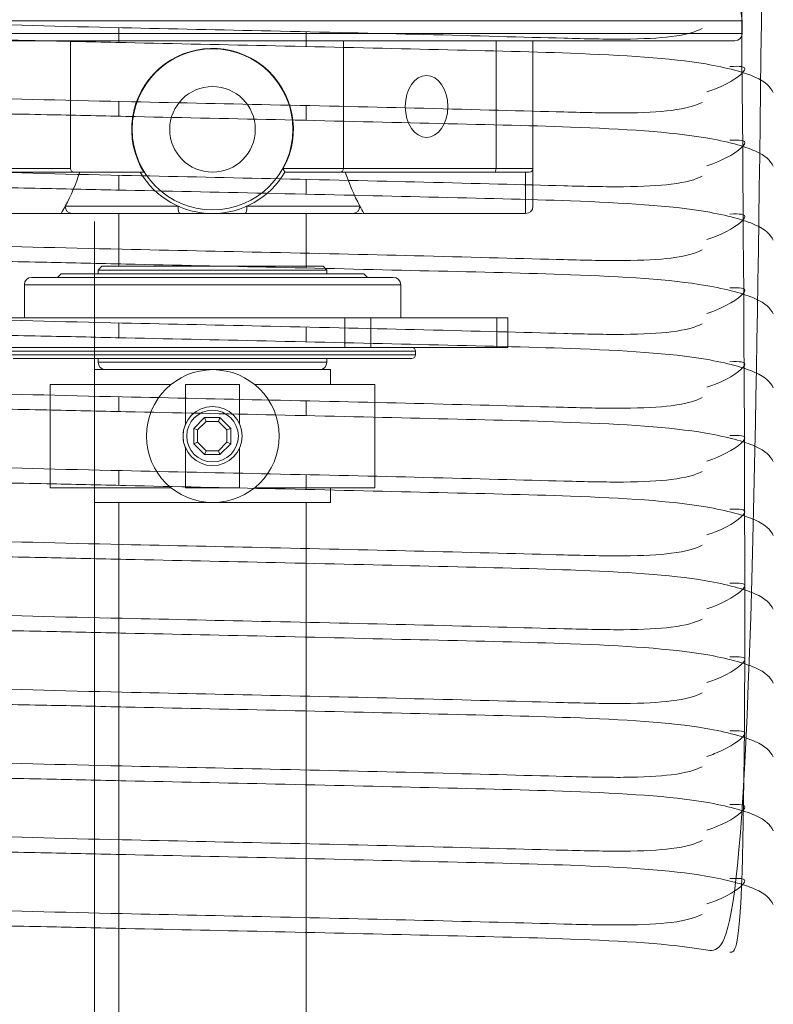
# Model space of a CAD drawing. Header units: millimetres. Extents: x 16720 to 74016, y 25810 to 81213.
# Tile 110 of 256: x 32346 to 32356, y 31637 to 31650. Entities that reach past the tile are written whole.
import ezdxf

# ---------------------------------------------------------------- set-up
doc = ezdxf.new("R2010")
doc.units = ezdxf.units.MM
doc.linetypes.add('DASHDOTX2', pattern=[50.8, 25.4, -12.7, 0, -12.7])
for name, color, linetype, lineweight in [('_OŚ', 165, 'DASHDOTX2', 9), ('_WYMIAR', 151, 'Continuous', 9), ('_WYPOSAŻENIE', 157, 'Continuous', 5)]:
    doc.layers.add(name, color=color, linetype=linetype, lineweight=lineweight)

# ---------------------------------------------------------------- blocks, each defined once
blk = doc.blocks.new('brama 3m')
at = {"layer": '_WYPOSAŻENIE', "linetype": 'Continuous'}
for p, q in [((-111.905, -5.7), (-111.905, -17.893)), ((-111.505, -5.7), (-111.505, -17.893)), ((-107.65, -8.92), (-107.65, -23.28)), ((-107.479, -8.92), (-107.479, -23.28)), ((-107.75, -23.18), (-107.75, -9.02)), ((-110.09, -14.054), (-110.09, -11.754)), ((-109.53, -12.176), (-109.53, -14.225)), ((-109.48, -14.175), (-109.48, -12.154)), ((-112.055, -13.4), (-112.055, -18.8)), ((-112.005, -13.35), (-112.005, -18.85)), ((-111.955, -13.35), (-111.955, -18.85)), ((-111.505, -13.55), (-111.055, -13.55)), ((-111.055, -13.55), (-111.055, -18.65)), ((-110.955, -13.65), (-110.955, -18.55)), ((-113.805, -15.538), (-113.805, -13.9)), ((-113.805, -13.9), (-112.405, -13.9)), ((-112.405, -15.538), (-112.405, -13.9)), ((-110.955, -14), (-110.905, -14.05)), ((-110.905, -14.05), (-110.905, -18.15)), ((-110.09, -14.201), (-110.09, -14.051)), ((-109.99, -15.633), (-109.99, -14.104)), ((-110.09, -14.201), (-110.09, -15.656)), ((-109.53, -14.225), (-109.53, -15.17)), ((-109.48, -14.175), (-107.75, -14.175)), ((-114.005, -14.5), (-114.005, -16.103)), ((-114.005, -14.5), (-113.805, -14.5)), ((-112.405, -14.5), (-112.205, -14.5)), ((-112.205, -14.5), (-112.205, -17.7)), ((-112.105, -14.55), (-112.105, -17.65)), ((-112.105, -14.55), (-112.055, -14.55)), ((-110.905, -14.55), (-110.855, -14.55)), ((-110.855, -14.55), (-110.855, -17.65)), ((-110.855, -14.55), (-110.805, -14.6)), ((-110.805, -14.6), (-110.805, -17.6)), ((-123.27, -14.83), (-114.005, -14.83)), ((-119.772, -14.83), (-119.572, -14.83)), ((-119.772, -14.83), (-119.572, -14.83)), ((-118.772, -14.83), (-118.572, -14.83)), ((-118.772, -14.83), (-118.572, -14.83)), ((-117.772, -14.83), (-117.572, -14.83)), ((-117.772, -14.83), (-117.572, -14.83)), ((-116.772, -14.83), (-116.572, -14.83)), ((-116.772, -14.83), (-116.572, -14.83)), ((-115.772, -14.83), (-115.572, -14.83)), ((-115.772, -14.83), (-115.572, -14.83)), ((-114.772, -14.83), (-114.572, -14.83)), ((-114.772, -14.83), (-114.572, -14.83)), ((-113.772, -14.83), (-113.572, -14.83)), ((-113.772, -14.83), (-113.572, -14.83)), ((-112.772, -14.83), (-112.572, -14.83)), ((-112.772, -14.83), (-112.572, -14.83)), ((-111.772, -14.83), (-111.572, -14.83)), ((-111.772, -14.83), (-111.572, -14.83)), ((-110.805, -14.83), (-110.09, -14.83)), ((-110.772, -14.83), (-110.572, -14.83)), ((-110.772, -14.83), (-110.572, -14.83)), ((-109.772, -14.83), (-109.572, -14.83)), ((-109.772, -14.83), (-109.572, -14.83)), ((-108.772, -14.83), (-108.572, -14.83)), ((-108.772, -14.83), (-108.572, -14.83)), ((-107.772, -14.83), (-107.572, -14.83)), ((-107.772, -14.83), (-107.572, -14.83)), ((-113.267, -15.734), (-113.805, -15.734)), ((-113.805, -15.734), (-113.805, -16.466)), ((-112.405, -15.734), (-112.943, -15.734)), ((-112.405, -15.734), (-112.405, -16.466)), ((-110.09, -15.656), (-110.09, -16.1)), ((-113.209, -15.846), (-113.355, -15.993)), ((-113.001, -15.846), (-113.209, -15.846)), ((-113.188, -15.896), (-113.209, -15.846)), ((-113.022, -15.896), (-113.001, -15.846)), ((-112.855, -15.993), (-113.001, -15.846)), ((-113.355, -15.993), (-113.355, -16.2)), ((-113.305, -16.013), (-113.355, -15.993)), ((-113.305, -16.013), (-113.188, -15.896)), ((-113.188, -15.896), (-113.022, -15.896)), ((-113.022, -15.896), (-112.905, -16.013)), ((-112.855, -15.993), (-112.905, -16.013)), ((-112.855, -16.2), (-112.855, -15.993)), ((-114.005, -16.105), (-114.005, -17.7)), ((-113.305, -16.179), (-113.305, -16.013)), ((-112.905, -16.013), (-112.905, -16.179)), ((-110.09, -16.1), (-110.09, -16.544)), ((-113.305, -16.179), (-113.355, -16.2)), ((-113.355, -16.2), (-113.209, -16.346)), ((-113.188, -16.296), (-113.305, -16.179)), ((-112.905, -16.179), (-113.022, -16.296)), ((-113.001, -16.346), (-112.855, -16.2)), ((-112.855, -16.2), (-112.905, -16.179)), ((-113.209, -16.346), (-113.188, -16.296)), ((-113.209, -16.346), (-113.001, -16.346)), ((-113.022, -16.296), (-113.188, -16.296)), ((-113.001, -16.346), (-113.022, -16.296)), ((-113.805, -16.466), (-113.267, -16.466)), ((-112.943, -16.466), (-112.405, -16.466)), ((-113.805, -18.3), (-113.805, -16.67)), ((-112.405, -18.3), (-112.405, -16.67)), ((-110.09, -16.544), (-110.09, -17.999)), ((-109.99, -18.096), (-109.99, -16.567)), ((-109.48, -17.875), (-109.48, -17.059)), ((-109.53, -17.081), (-109.53, -17.825)), ((-114.005, -17.37), (-123.27, -17.37)), ((-119.628, -17.37), (-119.828, -17.37)), ((-119.628, -17.37), (-119.828, -17.37)), ((-118.628, -17.37), (-118.828, -17.37)), ((-118.628, -17.37), (-118.828, -17.37)), ((-117.628, -17.37), (-117.828, -17.37)), ((-117.628, -17.37), (-117.828, -17.37)), ((-116.628, -17.37), (-116.828, -17.37)), ((-116.628, -17.37), (-116.828, -17.37)), ((-115.628, -17.37), (-115.828, -17.37)), ((-115.628, -17.37), (-115.828, -17.37)), ((-114.628, -17.37), (-114.828, -17.37)), ((-114.628, -17.37), (-114.828, -17.37)), ((-113.628, -17.37), (-113.828, -17.37)), ((-113.628, -17.37), (-113.828, -17.37)), ((-112.628, -17.37), (-112.828, -17.37)), ((-112.628, -17.37), (-112.828, -17.37)), ((-111.628, -17.37), (-111.828, -17.37)), ((-111.628, -17.37), (-111.828, -17.37)), ((-110.628, -17.37), (-110.828, -17.37)), ((-110.628, -17.37), (-110.828, -17.37)), ((-110.09, -17.37), (-110.805, -17.37)), ((-109.628, -17.37), (-109.828, -17.37)), ((-109.628, -17.37), (-109.828, -17.37)), ((-108.628, -17.37), (-108.828, -17.37)), ((-108.628, -17.37), (-108.828, -17.37)), ((-107.628, -17.37), (-107.828, -17.37)), ((-107.628, -17.37), (-107.828, -17.37)), ((-110.805, -17.6), (-110.855, -17.65)), ((-113.805, -17.7), (-114.005, -17.7)), ((-112.205, -17.7), (-112.405, -17.7)), ((-112.055, -17.65), (-112.105, -17.65)), ((-110.855, -17.65), (-110.905, -17.65)), ((-109.53, -17.825), (-109.53, -19.922)), ((-111.905, -17.893), (-111.905, -18.246)), ((-111.505, -17.893), (-111.905, -17.893)), ((-111.505, -18.246), (-111.505, -17.893)), ((-110.09, -17.999), (-110.09, -18.131)), ((-109.48, -17.875), (-107.75, -17.875)), ((-109.48, -19.943), (-109.48, -17.875)), ((-111.905, -18.246), (-111.905, -19.954)), ((-111.905, -18.246), (-111.505, -18.246)), ((-111.505, -19.954), (-111.505, -18.246)), ((-110.905, -18.15), (-110.955, -18.2)), ((-110.09, -20.343), (-110.09, -18.143)), ((-112.405, -18.3), (-113.805, -18.3)), ((-111.055, -18.65), (-111.505, -18.65)), ((-111.955, -18.85), (-112.005, -18.85)), ((-111.905, -19.954), (-111.905, -20.1)), ((-111.505, -19.954), (-111.905, -19.954)), ((-111.505, -20.1), (-111.505, -19.954)), ((-109.53, -19.922), (-109.53, -20.393)), ((-109.48, -19.943), (-107.75, -19.943)), ((-109.48, -20.443), (-109.48, -19.943)), ((-111.905, -20.1), (-111.505, -20.1)), ((-109.53, -20.343), (-110.09, -20.343)), ((-109.484, -20.443), (-109.99, -20.443)), ((-109.48, -20.443), (-107.75, -20.443)), ((-107.479, -23.28), (-107.65, -23.28)), ((-106.994, -23.213), (-107.479, -23.28))]:
    blk.add_line(p, q, dxfattribs=at)
for centre, radius in [((-108.95, -16.1), 1.09), ((-113.105, -16.104), 0.9), ((-108.95, -16.1), 0.58), ((-113.105, -16.1), 0.4), ((-113.105, -16.1), 0.35)]:
    blk.add_circle(centre, radius, dxfattribs=at)
for centre, radius, start, end in [((-111.055, -13.65), 0.1, 0, 90), ((-108.597, -11.476), 2.975, 242.0664, 251.7112), ((-109.48, -14.225), 0.05, 90, 180), ((-112.105, -14.65), 0.1, 90, 180), ((-108.95, -16.1), 1.096, 241.0727, 121.9603), ((-108.95, -16.1), 1.14, 120.5821, 239.418), ((-113.105, -16.1), 0.4, 66.1122, 113.8878), ((-112.105, -17.55), 0.1, 180, 270), ((-109.48, -17.825), 0.05, 180, 270), ((-108.588, -20.743), 2.995, 108.3222, 117.9002), ((-108.059, -21.799), 4.176, 117.5358, 119.0941), ((-111.055, -18.55), 0.1, 270, 0), ((-112.005, -18.8), 0.05, 180, 270), ((-111.955, -18.8), 0.05, 270, 0), ((-109.99, -20.343), 0.1, 180, 270), ((-109.48, -20.393), 0.05, 180, 270), ((-107.65, -23.18), 0.1, 180, 270)]:
    blk.add_arc(centre, radius, start, end, dxfattribs=at)
at = {"layer": '_WYPOSAŻENIE', "linetype": 'Continuous', "extrusion": (0, 0, -1)}
for centre, major_axis, ratio, start_param, end_param in [((-109.99, -14.201), (-0.1, 0), 0.97372, 0.000002, 1.570796), ((-109.99, -15.656), (-0.1, 0), 0.227758, 0, 1.570796), ((-109.99, -16.544), (-0.1, 0), 0.227758, 4.712389, 6.283185), ((-109.99, -17.999), (-0.1, 0), 0.97372, 4.712389, 6.283183), ((-109.48, -19.922), (0.05, 0), 0.428569, 1.570796, 3.141593)]:
    blk.add_ellipse(centre, major_axis=major_axis, ratio=ratio, start_param=start_param, end_param=end_param, dxfattribs=at)
blk.add_ellipse((-108.64, -19.001), major_axis=(0.419, 0), ratio=0.689658, dxfattribs=at)
at = {"layer": '_WYPOSAŻENIE', "linetype": 'Continuous'}
for points, knots in [([(-90.584, -22.734), (-90.63, -22.646), (-90.699, -22.417), (-90.736, -21.736), (-90.711, -20.685), (-90.665, -19.039), (-90.618, -16.945), (-90.57, -14.706), (-90.525, -12.736), (-90.417, -11.035), (-120.255, -9.721), (-120.053, -8.7), (-119.928, -8.57), (-119.853, -8.512)], [0.0640253, 0.0640253, 0.0640253, 0.0640253, 0.1399369, 0.2025686, 0.2583744, 0.3579496, 0.4525325, 0.5410782, 0.650234, 0.7207096, 0.8017947, 0.8961873, 1, 1, 1, 1]), ([(-90.584, -22.734), (-90.63, -22.646), (-90.699, -22.417), (-90.736, -21.736), (-90.711, -20.685), (-90.665, -19.039), (-90.618, -16.945), (-90.57, -14.706), (-90.525, -12.736), (-90.417, -11.035), (-120.255, -9.721), (-120.053, -8.7), (-119.928, -8.57), (-119.853, -8.512)], [0.0640253, 0.0640253, 0.0640253, 0.0640253, 0.1399369, 0.2025686, 0.2583744, 0.3579496, 0.4525325, 0.5410782, 0.650234, 0.7207096, 0.8017947, 0.8961873, 1, 1, 1, 1]), ([(-119.584, -22.734), (-119.63, -22.646), (-119.699, -22.417), (-119.736, -21.736), (-119.711, -20.685), (-119.665, -19.039), (-119.618, -16.945), (-119.57, -14.706), (-119.525, -12.736), (-119.417, -11.035), (-119.255, -9.721), (-119.053, -8.7), (-118.928, -8.57), (-118.853, -8.512)], [0.0640253, 0.0640253, 0.0640253, 0.0640253, 0.1399369, 0.2025686, 0.2583744, 0.3579496, 0.4525325, 0.5410782, 0.650234, 0.7207096, 0.8017947, 0.8961873, 1, 1, 1, 1]), ([(-119.584, -22.734), (-119.63, -22.646), (-119.699, -22.417), (-119.736, -21.736), (-119.711, -20.685), (-119.665, -19.039), (-119.618, -16.945), (-119.57, -14.706), (-119.525, -12.736), (-119.417, -11.035), (-119.255, -9.721), (-119.053, -8.7), (-118.928, -8.57), (-118.853, -8.512)], [0.0640253, 0.0640253, 0.0640253, 0.0640253, 0.1399369, 0.2025686, 0.2583744, 0.3579496, 0.4525325, 0.5410782, 0.650234, 0.7207096, 0.8017947, 0.8961873, 1, 1, 1, 1]), ([(-118.584, -22.734), (-118.63, -22.646), (-118.699, -22.417), (-118.736, -21.736), (-118.711, -20.685), (-118.665, -19.039), (-118.618, -16.945), (-118.57, -14.706), (-118.525, -12.736), (-118.417, -11.035), (-118.255, -9.721), (-118.053, -8.7), (-117.928, -8.57), (-117.853, -8.512)], [0.0640253, 0.0640253, 0.0640253, 0.0640253, 0.1399369, 0.2025686, 0.2583744, 0.3579496, 0.4525325, 0.5410782, 0.650234, 0.7207096, 0.8017947, 0.8961873, 1, 1, 1, 1]), ([(-118.584, -22.734), (-118.63, -22.646), (-118.699, -22.417), (-118.736, -21.736), (-118.711, -20.685), (-118.665, -19.039), (-118.618, -16.945), (-118.57, -14.706), (-118.525, -12.736), (-118.417, -11.035), (-118.255, -9.721), (-118.053, -8.7), (-117.928, -8.57), (-117.853, -8.512)], [0.0640253, 0.0640253, 0.0640253, 0.0640253, 0.1399369, 0.2025686, 0.2583744, 0.3579496, 0.4525325, 0.5410782, 0.650234, 0.7207096, 0.8017947, 0.8961873, 1, 1, 1, 1]), ([(-117.584, -22.734), (-117.63, -22.646), (-117.699, -22.417), (-117.736, -21.736), (-117.711, -20.685), (-117.665, -19.039), (-117.618, -16.945), (-117.57, -14.706), (-117.525, -12.736), (-117.417, -11.035), (-117.255, -9.721), (-117.053, -8.7), (-116.928, -8.57), (-116.853, -8.512)], [0.0640253, 0.0640253, 0.0640253, 0.0640253, 0.1399369, 0.2025686, 0.2583744, 0.3579496, 0.4525325, 0.5410782, 0.650234, 0.7207096, 0.8017947, 0.8961873, 1, 1, 1, 1]), ([(-117.584, -22.734), (-117.63, -22.646), (-117.699, -22.417), (-117.736, -21.736), (-117.711, -20.685), (-117.665, -19.039), (-117.618, -16.945), (-117.57, -14.706), (-117.525, -12.736), (-117.417, -11.035), (-117.255, -9.721), (-117.053, -8.7), (-116.928, -8.57), (-116.853, -8.512)], [0.0640253, 0.0640253, 0.0640253, 0.0640253, 0.1399369, 0.2025686, 0.2583744, 0.3579496, 0.4525325, 0.5410782, 0.650234, 0.7207096, 0.8017947, 0.8961873, 1, 1, 1, 1]), ([(-116.584, -22.734), (-116.63, -22.646), (-116.699, -22.417), (-116.736, -21.736), (-116.711, -20.685), (-116.665, -19.039), (-116.618, -16.945), (-116.57, -14.706), (-116.525, -12.736), (-116.417, -11.035), (-116.255, -9.721), (-116.053, -8.7), (-115.928, -8.57), (-115.853, -8.512)], [0.0640253, 0.0640253, 0.0640253, 0.0640253, 0.1399369, 0.2025686, 0.2583744, 0.3579496, 0.4525325, 0.5410782, 0.650234, 0.7207096, 0.8017947, 0.8961873, 1, 1, 1, 1]), ([(-116.584, -22.734), (-116.63, -22.646), (-116.699, -22.417), (-116.736, -21.736), (-116.711, -20.685), (-116.665, -19.039), (-116.618, -16.945), (-116.57, -14.706), (-116.525, -12.736), (-116.417, -11.035), (-116.255, -9.721), (-116.053, -8.7), (-115.928, -8.57), (-115.853, -8.512)], [0.0640253, 0.0640253, 0.0640253, 0.0640253, 0.1399369, 0.2025686, 0.2583744, 0.3579496, 0.4525325, 0.5410782, 0.650234, 0.7207096, 0.8017947, 0.8961873, 1, 1, 1, 1]), ([(-115.584, -22.734), (-115.63, -22.646), (-115.699, -22.417), (-115.736, -21.736), (-115.711, -20.685), (-115.665, -19.039), (-115.618, -16.945), (-115.57, -14.706), (-115.525, -12.736), (-115.417, -11.035), (-115.255, -9.721), (-115.053, -8.7), (-114.928, -8.57), (-114.853, -8.512)], [0.0640253, 0.0640253, 0.0640253, 0.0640253, 0.1399369, 0.2025686, 0.2583744, 0.3579496, 0.4525325, 0.5410782, 0.650234, 0.7207096, 0.8017947, 0.8961873, 1, 1, 1, 1]), ([(-115.584, -22.734), (-115.63, -22.646), (-115.699, -22.417), (-115.736, -21.736), (-115.711, -20.685), (-115.665, -19.039), (-115.618, -16.945), (-115.57, -14.706), (-115.525, -12.736), (-115.417, -11.035), (-115.255, -9.721), (-115.053, -8.7), (-114.928, -8.57), (-114.853, -8.512)], [0.0640253, 0.0640253, 0.0640253, 0.0640253, 0.1399369, 0.2025686, 0.2583744, 0.3579496, 0.4525325, 0.5410782, 0.650234, 0.7207096, 0.8017947, 0.8961873, 1, 1, 1, 1]), ([(-114.584, -22.734), (-114.63, -22.646), (-114.699, -22.417), (-114.736, -21.736), (-114.711, -20.685), (-114.665, -19.039), (-114.618, -16.945), (-114.57, -14.706), (-114.525, -12.736), (-114.417, -11.035), (-114.255, -9.721), (-114.053, -8.7), (-113.928, -8.57), (-113.853, -8.512)], [0.0640253, 0.0640253, 0.0640253, 0.0640253, 0.1399369, 0.2025686, 0.2583744, 0.3579496, 0.4525325, 0.5410782, 0.650234, 0.7207096, 0.8017947, 0.8961873, 1, 1, 1, 1]), ([(-114.584, -22.734), (-114.63, -22.646), (-114.699, -22.417), (-114.736, -21.736), (-114.711, -20.685), (-114.665, -19.039), (-114.618, -16.945), (-114.57, -14.706), (-114.525, -12.736), (-114.417, -11.035), (-114.255, -9.721), (-114.053, -8.7), (-113.928, -8.57), (-113.853, -8.512)], [0.0640253, 0.0640253, 0.0640253, 0.0640253, 0.1399369, 0.2025686, 0.2583744, 0.3579496, 0.4525325, 0.5410782, 0.650234, 0.7207096, 0.8017947, 0.8961873, 1, 1, 1, 1]), ([(-113.584, -22.734), (-113.63, -22.646), (-113.699, -22.417), (-113.736, -21.736), (-113.711, -20.685), (-113.665, -19.039), (-113.618, -16.945), (-113.57, -14.706), (-113.525, -12.736), (-113.417, -11.035), (-113.255, -9.721), (-113.053, -8.7), (-112.928, -8.57), (-112.853, -8.512)], [0.0640253, 0.0640253, 0.0640253, 0.0640253, 0.1399369, 0.2025686, 0.2583744, 0.3579496, 0.4525325, 0.5410782, 0.650234, 0.7207096, 0.8017947, 0.8961873, 1, 1, 1, 1]), ([(-113.584, -22.734), (-113.63, -22.646), (-113.699, -22.417), (-113.736, -21.736), (-113.711, -20.685), (-113.665, -19.039), (-113.618, -16.945), (-113.57, -14.706), (-113.525, -12.736), (-113.417, -11.035), (-113.255, -9.721), (-113.053, -8.7), (-112.928, -8.57), (-112.853, -8.512)], [0.0640253, 0.0640253, 0.0640253, 0.0640253, 0.1399369, 0.2025686, 0.2583744, 0.3579496, 0.4525325, 0.5410782, 0.650234, 0.7207096, 0.8017947, 0.8961873, 1, 1, 1, 1]), ([(-112.584, -22.734), (-112.63, -22.646), (-112.699, -22.417), (-112.736, -21.736), (-112.711, -20.685), (-112.665, -19.039), (-112.618, -16.945), (-112.57, -14.706), (-112.525, -12.736), (-112.417, -11.035), (-112.255, -9.721), (-112.053, -8.7), (-111.928, -8.57), (-111.853, -8.512)], [0.0640253, 0.0640253, 0.0640253, 0.0640253, 0.1399369, 0.2025686, 0.2583744, 0.3579496, 0.4525325, 0.5410782, 0.650234, 0.7207096, 0.8017947, 0.8961873, 1, 1, 1, 1]), ([(-112.584, -22.734), (-112.63, -22.646), (-112.699, -22.417), (-112.736, -21.736), (-112.711, -20.685), (-112.665, -19.039), (-112.618, -16.945), (-112.57, -14.706), (-112.525, -12.736), (-112.417, -11.035), (-112.255, -9.721), (-112.053, -8.7), (-111.928, -8.57), (-111.853, -8.512)], [0.0640253, 0.0640253, 0.0640253, 0.0640253, 0.1399369, 0.2025686, 0.2583744, 0.3579496, 0.4525325, 0.5410782, 0.650234, 0.7207096, 0.8017947, 0.8961873, 1, 1, 1, 1]), ([(-111.584, -22.734), (-111.63, -22.646), (-111.699, -22.417), (-111.736, -21.736), (-111.711, -20.685), (-111.665, -19.039), (-111.618, -16.945), (-111.57, -14.706), (-111.525, -12.736), (-111.417, -11.035), (-111.255, -9.721), (-111.053, -8.7), (-110.928, -8.57), (-110.853, -8.512)], [0.0640253, 0.0640253, 0.0640253, 0.0640253, 0.1399369, 0.2025686, 0.2583744, 0.3579496, 0.4525325, 0.5410782, 0.650234, 0.7207096, 0.8017947, 0.8961873, 1, 1, 1, 1]), ([(-111.584, -22.734), (-111.63, -22.646), (-111.699, -22.417), (-111.736, -21.736), (-111.711, -20.685), (-111.665, -19.039), (-111.618, -16.945), (-111.57, -14.706), (-111.525, -12.736), (-111.417, -11.035), (-111.255, -9.721), (-111.053, -8.7), (-110.928, -8.57), (-110.853, -8.512)], [0.0640253, 0.0640253, 0.0640253, 0.0640253, 0.1399369, 0.2025686, 0.2583744, 0.3579496, 0.4525325, 0.5410782, 0.650234, 0.7207096, 0.8017947, 0.8961873, 1, 1, 1, 1]), ([(-110.584, -22.734), (-110.63, -22.646), (-110.699, -22.417), (-110.736, -21.736), (-110.711, -20.685), (-110.665, -19.039), (-110.618, -16.945), (-110.57, -14.706), (-110.525, -12.736), (-110.417, -11.035), (-110.255, -9.721), (-110.053, -8.7), (-109.928, -8.57), (-109.853, -8.512)], [0.0640253, 0.0640253, 0.0640253, 0.0640253, 0.1399369, 0.2025686, 0.2583744, 0.3579496, 0.4525325, 0.5410782, 0.650234, 0.7207096, 0.8017947, 0.8961873, 1, 1, 1, 1]), ([(-110.584, -22.734), (-110.63, -22.646), (-110.699, -22.417), (-110.736, -21.736), (-110.711, -20.685), (-110.665, -19.039), (-110.618, -16.945), (-110.57, -14.706), (-110.525, -12.736), (-110.417, -11.035), (-110.255, -9.721), (-110.053, -8.7), (-109.928, -8.57), (-109.853, -8.512)], [0.0640253, 0.0640253, 0.0640253, 0.0640253, 0.1399369, 0.2025686, 0.2583744, 0.3579496, 0.4525325, 0.5410782, 0.650234, 0.7207096, 0.8017947, 0.8961873, 1, 1, 1, 1]), ([(-109.584, -22.734), (-109.63, -22.646), (-109.699, -22.417), (-109.736, -21.736), (-109.711, -20.685), (-109.665, -19.039), (-109.618, -16.945), (-109.57, -14.706), (-109.525, -12.736), (-109.417, -11.035), (-109.255, -9.721), (-109.053, -8.7), (-108.928, -8.57), (-108.853, -8.512)], [0.0640253, 0.0640253, 0.0640253, 0.0640253, 0.1399369, 0.2025686, 0.2583744, 0.3579496, 0.4525325, 0.5410782, 0.650234, 0.7207096, 0.8017947, 0.8961873, 1, 1, 1, 1]), ([(-109.584, -22.734), (-109.63, -22.646), (-109.699, -22.417), (-109.736, -21.736), (-109.711, -20.685), (-109.665, -19.039), (-109.618, -16.945), (-109.57, -14.706), (-109.525, -12.736), (-109.417, -11.035), (-109.255, -9.721), (-109.053, -8.7), (-108.928, -8.57), (-108.853, -8.512)], [0.0640253, 0.0640253, 0.0640253, 0.0640253, 0.1399369, 0.2025686, 0.2583744, 0.3579496, 0.4525325, 0.5410782, 0.650234, 0.7207096, 0.8017947, 0.8961873, 1, 1, 1, 1]), ([(-108.584, -22.734), (-108.63, -22.646), (-108.699, -22.417), (-108.736, -21.736), (-108.711, -20.685), (-108.665, -19.039), (-108.618, -16.945), (-108.57, -14.706), (-108.525, -12.736), (-108.417, -11.035), (-108.255, -9.721), (-108.053, -8.7), (-107.928, -8.57), (-107.853, -8.512)], [0.0640253, 0.0640253, 0.0640253, 0.0640253, 0.1399369, 0.2025686, 0.2583744, 0.3579496, 0.4525325, 0.5410782, 0.650234, 0.7207096, 0.8017947, 0.8961873, 1, 1, 1, 1]), ([(-108.584, -22.734), (-108.63, -22.646), (-108.699, -22.417), (-108.736, -21.736), (-108.711, -20.685), (-108.665, -19.039), (-108.618, -16.945), (-108.57, -14.706), (-108.525, -12.736), (-108.417, -11.035), (-108.255, -9.721), (-108.053, -8.7), (-107.928, -8.57), (-107.853, -8.512)], [0.0640253, 0.0640253, 0.0640253, 0.0640253, 0.1399369, 0.2025686, 0.2583744, 0.3579496, 0.4525325, 0.5410782, 0.650234, 0.7207096, 0.8017947, 0.8961873, 1, 1, 1, 1]), ([(-107.584, -22.734), (-107.63, -22.646), (-107.699, -22.417), (-107.736, -21.736), (-107.711, -20.685), (-107.665, -19.039), (-107.618, -16.945), (-107.57, -14.706), (-107.525, -12.736), (-107.417, -11.035), (-107.255, -9.721), (-107.053, -8.7), (-106.928, -8.57), (-106.853, -8.512)], [0.0640253, 0.0640253, 0.0640253, 0.0640253, 0.1399369, 0.2025686, 0.2583744, 0.3579496, 0.4525325, 0.5410782, 0.650234, 0.7207096, 0.8017947, 0.8961873, 1, 1, 1, 1]), ([(-107.584, -22.734), (-107.63, -22.646), (-107.699, -22.417), (-107.736, -21.736), (-107.711, -20.685), (-107.665, -19.039), (-107.618, -16.945), (-107.57, -14.706), (-107.525, -12.736), (-107.417, -11.035), (-107.255, -9.721), (-107.053, -8.7), (-106.928, -8.57), (-106.853, -8.512)], [0.0640253, 0.0640253, 0.0640253, 0.0640253, 0.1399369, 0.2025686, 0.2583744, 0.3579496, 0.4525325, 0.5410782, 0.650234, 0.7207096, 0.8017947, 0.8961873, 1, 1, 1, 1]), ([(-119.934, -9.626), (-119.934, -9.626), (-119.899, -9.805), (-119.829, -10.335), (-119.744, -11.387), (-119.727, -12.573), (-119.748, -13.765), (-119.782, -15.217), (-119.818, -17.007), (-119.87, -19.12), (-119.914, -21.146), (-120.005, -22.686), (-120.249, -23.56), (-90.373, -23.655), (-90.45, -23.7)], [0.0946854, 0.0946854, 0.0946854, 0.0946854, 0.0946882, 0.1812994, 0.2574146, 0.3257145, 0.3854913, 0.435033, 0.5251888, 0.6212237, 0.722429, 0.8456905, 0.919985, 1, 1, 1, 1]), ([(-119.934, -9.626), (-119.934, -9.626), (-119.899, -9.805), (-119.829, -10.335), (-119.744, -11.387), (-119.727, -12.573), (-119.748, -13.765), (-119.782, -15.217), (-119.818, -17.007), (-119.87, -19.12), (-119.914, -21.146), (-120.005, -22.686), (-120.249, -23.56), (-90.373, -23.655), (-90.45, -23.7)], [0.0946854, 0.0946854, 0.0946854, 0.0946854, 0.0946882, 0.1812994, 0.2574146, 0.3257145, 0.3854913, 0.435033, 0.5251888, 0.6212237, 0.722429, 0.8456905, 0.919985, 1, 1, 1, 1]), ([(-118.934, -9.626), (-118.934, -9.626), (-118.899, -9.805), (-118.829, -10.335), (-118.744, -11.387), (-118.727, -12.573), (-118.748, -13.765), (-118.782, -15.217), (-118.818, -17.007), (-118.87, -19.12), (-118.914, -21.146), (-119.005, -22.686), (-119.249, -23.56), (-119.373, -23.655), (-119.45, -23.7)], [0.0946854, 0.0946854, 0.0946854, 0.0946854, 0.0946882, 0.1812994, 0.2574146, 0.3257145, 0.3854913, 0.435033, 0.5251888, 0.6212237, 0.722429, 0.8456905, 0.919985, 1, 1, 1, 1]), ([(-118.934, -9.626), (-118.934, -9.626), (-118.899, -9.805), (-118.829, -10.335), (-118.744, -11.387), (-118.727, -12.573), (-118.748, -13.765), (-118.782, -15.217), (-118.818, -17.007), (-118.87, -19.12), (-118.914, -21.146), (-119.005, -22.686), (-119.249, -23.56), (-119.373, -23.655), (-119.45, -23.7)], [0.0946854, 0.0946854, 0.0946854, 0.0946854, 0.0946882, 0.1812994, 0.2574146, 0.3257145, 0.3854913, 0.435033, 0.5251888, 0.6212237, 0.722429, 0.8456905, 0.919985, 1, 1, 1, 1]), ([(-117.934, -9.626), (-117.934, -9.626), (-117.899, -9.805), (-117.829, -10.335), (-117.744, -11.387), (-117.727, -12.573), (-117.748, -13.765), (-117.782, -15.217), (-117.818, -17.007), (-117.87, -19.12), (-117.914, -21.146), (-118.005, -22.686), (-118.249, -23.56), (-118.373, -23.655), (-118.45, -23.7)], [0.0946854, 0.0946854, 0.0946854, 0.0946854, 0.0946882, 0.1812994, 0.2574146, 0.3257145, 0.3854913, 0.435033, 0.5251888, 0.6212237, 0.722429, 0.8456905, 0.919985, 1, 1, 1, 1]), ([(-117.934, -9.626), (-117.934, -9.626), (-117.899, -9.805), (-117.829, -10.335), (-117.744, -11.387), (-117.727, -12.573), (-117.748, -13.765), (-117.782, -15.217), (-117.818, -17.007), (-117.87, -19.12), (-117.914, -21.146), (-118.005, -22.686), (-118.249, -23.56), (-118.373, -23.655), (-118.45, -23.7)], [0.0946854, 0.0946854, 0.0946854, 0.0946854, 0.0946882, 0.1812994, 0.2574146, 0.3257145, 0.3854913, 0.435033, 0.5251888, 0.6212237, 0.722429, 0.8456905, 0.919985, 1, 1, 1, 1]), ([(-116.934, -9.626), (-116.934, -9.626), (-116.899, -9.805), (-116.829, -10.335), (-116.744, -11.387), (-116.727, -12.573), (-116.748, -13.765), (-116.782, -15.217), (-116.818, -17.007), (-116.87, -19.12), (-116.914, -21.146), (-117.005, -22.686), (-117.249, -23.56), (-117.373, -23.655), (-117.45, -23.7)], [0.0946854, 0.0946854, 0.0946854, 0.0946854, 0.0946882, 0.1812994, 0.2574146, 0.3257145, 0.3854913, 0.435033, 0.5251888, 0.6212237, 0.722429, 0.8456905, 0.919985, 1, 1, 1, 1]), ([(-116.934, -9.626), (-116.934, -9.626), (-116.899, -9.805), (-116.829, -10.335), (-116.744, -11.387), (-116.727, -12.573), (-116.748, -13.765), (-116.782, -15.217), (-116.818, -17.007), (-116.87, -19.12), (-116.914, -21.146), (-117.005, -22.686), (-117.249, -23.56), (-117.373, -23.655), (-117.45, -23.7)], [0.0946854, 0.0946854, 0.0946854, 0.0946854, 0.0946882, 0.1812994, 0.2574146, 0.3257145, 0.3854913, 0.435033, 0.5251888, 0.6212237, 0.722429, 0.8456905, 0.919985, 1, 1, 1, 1]), ([(-115.934, -9.626), (-115.934, -9.626), (-115.899, -9.805), (-115.829, -10.335), (-115.744, -11.387), (-115.727, -12.573), (-115.748, -13.765), (-115.782, -15.217), (-115.818, -17.007), (-115.87, -19.12), (-115.914, -21.146), (-116.005, -22.686), (-116.249, -23.56), (-116.373, -23.655), (-116.45, -23.7)], [0.0946854, 0.0946854, 0.0946854, 0.0946854, 0.0946882, 0.1812994, 0.2574146, 0.3257145, 0.3854913, 0.435033, 0.5251888, 0.6212237, 0.722429, 0.8456905, 0.919985, 1, 1, 1, 1]), ([(-115.934, -9.626), (-115.934, -9.626), (-115.899, -9.805), (-115.829, -10.335), (-115.744, -11.387), (-115.727, -12.573), (-115.748, -13.765), (-115.782, -15.217), (-115.818, -17.007), (-115.87, -19.12), (-115.914, -21.146), (-116.005, -22.686), (-116.249, -23.56), (-116.373, -23.655), (-116.45, -23.7)], [0.0946854, 0.0946854, 0.0946854, 0.0946854, 0.0946882, 0.1812994, 0.2574146, 0.3257145, 0.3854913, 0.435033, 0.5251888, 0.6212237, 0.722429, 0.8456905, 0.919985, 1, 1, 1, 1]), ([(-114.934, -9.626), (-114.934, -9.626), (-114.899, -9.805), (-114.829, -10.335), (-114.744, -11.387), (-114.727, -12.573), (-114.748, -13.765), (-114.782, -15.217), (-114.818, -17.007), (-114.87, -19.12), (-114.914, -21.146), (-115.005, -22.686), (-115.249, -23.56), (-115.373, -23.655), (-115.45, -23.7)], [0.0946854, 0.0946854, 0.0946854, 0.0946854, 0.0946882, 0.1812994, 0.2574146, 0.3257145, 0.3854913, 0.435033, 0.5251888, 0.6212237, 0.722429, 0.8456905, 0.919985, 1, 1, 1, 1]), ([(-114.934, -9.626), (-114.934, -9.626), (-114.899, -9.805), (-114.829, -10.335), (-114.744, -11.387), (-114.727, -12.573), (-114.748, -13.765), (-114.782, -15.217), (-114.818, -17.007), (-114.87, -19.12), (-114.914, -21.146), (-115.005, -22.686), (-115.249, -23.56), (-115.373, -23.655), (-115.45, -23.7)], [0.0946854, 0.0946854, 0.0946854, 0.0946854, 0.0946882, 0.1812994, 0.2574146, 0.3257145, 0.3854913, 0.435033, 0.5251888, 0.6212237, 0.722429, 0.8456905, 0.919985, 1, 1, 1, 1]), ([(-113.934, -9.626), (-113.934, -9.626), (-113.899, -9.805), (-113.829, -10.335), (-113.744, -11.387), (-113.727, -12.573), (-113.748, -13.765), (-113.782, -15.217), (-113.818, -17.007), (-113.87, -19.12), (-113.914, -21.146), (-114.005, -22.686), (-114.249, -23.56), (-114.373, -23.655), (-114.45, -23.7)], [0.0946854, 0.0946854, 0.0946854, 0.0946854, 0.0946882, 0.1812994, 0.2574146, 0.3257145, 0.3854913, 0.435033, 0.5251888, 0.6212237, 0.722429, 0.8456905, 0.919985, 1, 1, 1, 1]), ([(-113.934, -9.626), (-113.934, -9.626), (-113.899, -9.805), (-113.829, -10.335), (-113.744, -11.387), (-113.727, -12.573), (-113.748, -13.765), (-113.782, -15.217), (-113.818, -17.007), (-113.87, -19.12), (-113.914, -21.146), (-114.005, -22.686), (-114.249, -23.56), (-114.373, -23.655), (-114.45, -23.7)], [0.0946854, 0.0946854, 0.0946854, 0.0946854, 0.0946882, 0.1812994, 0.2574146, 0.3257145, 0.3854913, 0.435033, 0.5251888, 0.6212237, 0.722429, 0.8456905, 0.919985, 1, 1, 1, 1]), ([(-112.934, -9.626), (-112.934, -9.626), (-112.899, -9.805), (-112.829, -10.335), (-112.744, -11.387), (-112.727, -12.573), (-112.748, -13.765), (-112.782, -15.217), (-112.818, -17.007), (-112.87, -19.12), (-112.914, -21.146), (-113.005, -22.686), (-113.249, -23.56), (-113.373, -23.655), (-113.45, -23.7)], [0.0946854, 0.0946854, 0.0946854, 0.0946854, 0.0946882, 0.1812994, 0.2574146, 0.3257145, 0.3854913, 0.435033, 0.5251888, 0.6212237, 0.722429, 0.8456905, 0.919985, 1, 1, 1, 1]), ([(-112.934, -9.626), (-112.934, -9.626), (-112.899, -9.805), (-112.829, -10.335), (-112.744, -11.387), (-112.727, -12.573), (-112.748, -13.765), (-112.782, -15.217), (-112.818, -17.007), (-112.87, -19.12), (-112.914, -21.146), (-113.005, -22.686), (-113.249, -23.56), (-113.373, -23.655), (-113.45, -23.7)], [0.0946854, 0.0946854, 0.0946854, 0.0946854, 0.0946882, 0.1812994, 0.2574146, 0.3257145, 0.3854913, 0.435033, 0.5251888, 0.6212237, 0.722429, 0.8456905, 0.919985, 1, 1, 1, 1]), ([(-111.934, -9.626), (-111.934, -9.626), (-111.899, -9.805), (-111.829, -10.335), (-111.744, -11.387), (-111.727, -12.573), (-111.748, -13.765), (-111.782, -15.217), (-111.818, -17.007), (-111.87, -19.12), (-111.914, -21.146), (-112.005, -22.686), (-112.249, -23.56), (-112.373, -23.655), (-112.45, -23.7)], [0.0946854, 0.0946854, 0.0946854, 0.0946854, 0.0946882, 0.1812994, 0.2574146, 0.3257145, 0.3854913, 0.435033, 0.5251888, 0.6212237, 0.722429, 0.8456905, 0.919985, 1, 1, 1, 1]), ([(-111.934, -9.626), (-111.934, -9.626), (-111.899, -9.805), (-111.829, -10.335), (-111.744, -11.387), (-111.727, -12.573), (-111.748, -13.765), (-111.782, -15.217), (-111.818, -17.007), (-111.87, -19.12), (-111.914, -21.146), (-112.005, -22.686), (-112.249, -23.56), (-112.373, -23.655), (-112.45, -23.7)], [0.0946854, 0.0946854, 0.0946854, 0.0946854, 0.0946882, 0.1812994, 0.2574146, 0.3257145, 0.3854913, 0.435033, 0.5251888, 0.6212237, 0.722429, 0.8456905, 0.919985, 1, 1, 1, 1]), ([(-110.934, -9.626), (-110.934, -9.626), (-110.899, -9.805), (-110.829, -10.335), (-110.744, -11.387), (-110.727, -12.573), (-110.748, -13.765), (-110.782, -15.217), (-110.818, -17.007), (-110.87, -19.12), (-110.914, -21.146), (-111.005, -22.686), (-111.249, -23.56), (-111.373, -23.655), (-111.45, -23.7)], [0.0946854, 0.0946854, 0.0946854, 0.0946854, 0.0946882, 0.1812994, 0.2574146, 0.3257145, 0.3854913, 0.435033, 0.5251888, 0.6212237, 0.722429, 0.8456905, 0.919985, 1, 1, 1, 1]), ([(-110.934, -9.626), (-110.934, -9.626), (-110.899, -9.805), (-110.829, -10.335), (-110.744, -11.387), (-110.727, -12.573), (-110.748, -13.765), (-110.782, -15.217), (-110.818, -17.007), (-110.87, -19.12), (-110.914, -21.146), (-111.005, -22.686), (-111.249, -23.56), (-111.373, -23.655), (-111.45, -23.7)], [0.0946854, 0.0946854, 0.0946854, 0.0946854, 0.0946882, 0.1812994, 0.2574146, 0.3257145, 0.3854913, 0.435033, 0.5251888, 0.6212237, 0.722429, 0.8456905, 0.919985, 1, 1, 1, 1]), ([(-109.934, -9.626), (-109.934, -9.626), (-109.899, -9.805), (-109.829, -10.335), (-109.744, -11.387), (-109.727, -12.573), (-109.748, -13.765), (-109.782, -15.217), (-109.818, -17.007), (-109.87, -19.12), (-109.914, -21.146), (-110.005, -22.686), (-110.249, -23.56), (-110.373, -23.655), (-110.45, -23.7)], [0.0946854, 0.0946854, 0.0946854, 0.0946854, 0.0946882, 0.1812994, 0.2574146, 0.3257145, 0.3854913, 0.435033, 0.5251888, 0.6212237, 0.722429, 0.8456905, 0.919985, 1, 1, 1, 1]), ([(-109.934, -9.626), (-109.934, -9.626), (-109.899, -9.805), (-109.829, -10.335), (-109.744, -11.387), (-109.727, -12.573), (-109.748, -13.765), (-109.782, -15.217), (-109.818, -17.007), (-109.87, -19.12), (-109.914, -21.146), (-110.005, -22.686), (-110.249, -23.56), (-110.373, -23.655), (-110.45, -23.7)], [0.0946854, 0.0946854, 0.0946854, 0.0946854, 0.0946882, 0.1812994, 0.2574146, 0.3257145, 0.3854913, 0.435033, 0.5251888, 0.6212237, 0.722429, 0.8456905, 0.919985, 1, 1, 1, 1]), ([(-108.934, -9.626), (-108.934, -9.626), (-108.899, -9.805), (-108.829, -10.335), (-108.744, -11.387), (-108.727, -12.573), (-108.748, -13.765), (-108.782, -15.217), (-108.818, -17.007), (-108.87, -19.12), (-108.914, -21.146), (-109.005, -22.686), (-109.249, -23.56), (-109.373, -23.655), (-109.45, -23.7)], [0.0946854, 0.0946854, 0.0946854, 0.0946854, 0.0946882, 0.1812994, 0.2574146, 0.3257145, 0.3854913, 0.435033, 0.5251888, 0.6212237, 0.722429, 0.8456905, 0.919985, 1, 1, 1, 1]), ([(-108.934, -9.626), (-108.934, -9.626), (-108.899, -9.805), (-108.829, -10.335), (-108.744, -11.387), (-108.727, -12.573), (-108.748, -13.765), (-108.782, -15.217), (-108.818, -17.007), (-108.87, -19.12), (-108.914, -21.146), (-109.005, -22.686), (-109.249, -23.56), (-109.373, -23.655), (-109.45, -23.7)], [0.0946854, 0.0946854, 0.0946854, 0.0946854, 0.0946882, 0.1812994, 0.2574146, 0.3257145, 0.3854913, 0.435033, 0.5251888, 0.6212237, 0.722429, 0.8456905, 0.919985, 1, 1, 1, 1]), ([(-107.934, -9.626), (-107.934, -9.626), (-107.899, -9.805), (-107.829, -10.335), (-107.744, -11.387), (-107.727, -12.573), (-107.748, -13.765), (-107.782, -15.217), (-107.818, -17.007), (-107.87, -19.12), (-107.914, -21.146), (-108.005, -22.686), (-108.249, -23.56), (-108.373, -23.655), (-108.45, -23.7)], [0.0946854, 0.0946854, 0.0946854, 0.0946854, 0.0946882, 0.1812994, 0.2574146, 0.3257145, 0.3854913, 0.435033, 0.5251888, 0.6212237, 0.722429, 0.8456905, 0.919985, 1, 1, 1, 1]), ([(-107.934, -9.626), (-107.934, -9.626), (-107.899, -9.805), (-107.829, -10.335), (-107.744, -11.387), (-107.727, -12.573), (-107.748, -13.765), (-107.782, -15.217), (-107.818, -17.007), (-107.87, -19.12), (-107.914, -21.146), (-108.005, -22.686), (-108.249, -23.56), (-108.373, -23.655), (-108.45, -23.7)], [0.0946854, 0.0946854, 0.0946854, 0.0946854, 0.0946882, 0.1812994, 0.2574146, 0.3257145, 0.3854913, 0.435033, 0.5251888, 0.6212237, 0.722429, 0.8456905, 0.919985, 1, 1, 1, 1]), ([(-109.99, -14.104), (-110.006, -14.096), (-110.02, -14.088), (-110.045, -14.074), (-110.056, -14.069), (-110.081, -14.055), (-110.09, -14.05), (-110.09, -14.05), (-110.088, -14.051), (-110.079, -14.056), (-110.073, -14.059), (-110.056, -14.069), (-110.046, -14.074), (-110.03, -14.083), (-110.027, -14.085), (-110.023, -14.086)], [0, 0, 0, 0, 0.125, 0.125, 0.25, 0.25, 0.5, 0.5, 0.625, 0.625, 0.75, 0.75, 0.875, 0.875, 0.9073333, 0.9073333, 0.9073333, 0.9073333]), ([(-120.097, -23.112), (-120.095, -23.241), (-120.085, -23.432), (-90.337, -23.108), (-90.431, -22.836), (-90.443, -22.8)], [0, 0, 0, 0, 0.0759817, 0.1492418, 0.1598644, 0.1598644, 0.1598644, 0.1598644]), ([(-120.097, -23.112), (-120.095, -23.241), (-120.085, -23.432), (-90.337, -23.108), (-90.431, -22.836), (-90.443, -22.8)], [0, 0, 0, 0, 0.0759817, 0.1492418, 0.1598644, 0.1598644, 0.1598644, 0.1598644]), ([(-119.097, -23.112), (-119.095, -23.241), (-119.085, -23.432), (-119.337, -23.108), (-119.431, -22.836), (-119.443, -22.8)], [0, 0, 0, 0, 0.0759817, 0.1492418, 0.1598644, 0.1598644, 0.1598644, 0.1598644]), ([(-119.097, -23.112), (-119.095, -23.241), (-119.085, -23.432), (-119.337, -23.108), (-119.431, -22.836), (-119.443, -22.8)], [0, 0, 0, 0, 0.0759817, 0.1492418, 0.1598644, 0.1598644, 0.1598644, 0.1598644]), ([(-118.097, -23.112), (-118.095, -23.241), (-118.085, -23.432), (-118.337, -23.108), (-118.431, -22.836), (-118.443, -22.8)], [0, 0, 0, 0, 0.0759817, 0.1492418, 0.1598644, 0.1598644, 0.1598644, 0.1598644]), ([(-118.097, -23.112), (-118.095, -23.241), (-118.085, -23.432), (-118.337, -23.108), (-118.431, -22.836), (-118.443, -22.8)], [0, 0, 0, 0, 0.0759817, 0.1492418, 0.1598644, 0.1598644, 0.1598644, 0.1598644]), ([(-117.097, -23.112), (-117.095, -23.241), (-117.085, -23.432), (-117.337, -23.108), (-117.431, -22.836), (-117.443, -22.8)], [0, 0, 0, 0, 0.0759817, 0.1492418, 0.1598644, 0.1598644, 0.1598644, 0.1598644]), ([(-117.097, -23.112), (-117.095, -23.241), (-117.085, -23.432), (-117.337, -23.108), (-117.431, -22.836), (-117.443, -22.8)], [0, 0, 0, 0, 0.0759817, 0.1492418, 0.1598644, 0.1598644, 0.1598644, 0.1598644]), ([(-116.097, -23.112), (-116.095, -23.241), (-116.085, -23.432), (-116.337, -23.108), (-116.431, -22.836), (-116.443, -22.8)], [0, 0, 0, 0, 0.0759817, 0.1492418, 0.1598644, 0.1598644, 0.1598644, 0.1598644]), ([(-116.097, -23.112), (-116.095, -23.241), (-116.085, -23.432), (-116.337, -23.108), (-116.431, -22.836), (-116.443, -22.8)], [0, 0, 0, 0, 0.0759817, 0.1492418, 0.1598644, 0.1598644, 0.1598644, 0.1598644]), ([(-115.097, -23.112), (-115.095, -23.241), (-115.085, -23.432), (-115.337, -23.108), (-115.431, -22.836), (-115.443, -22.8)], [0, 0, 0, 0, 0.0759817, 0.1492418, 0.1598644, 0.1598644, 0.1598644, 0.1598644]), ([(-115.097, -23.112), (-115.095, -23.241), (-115.085, -23.432), (-115.337, -23.108), (-115.431, -22.836), (-115.443, -22.8)], [0, 0, 0, 0, 0.0759817, 0.1492418, 0.1598644, 0.1598644, 0.1598644, 0.1598644]), ([(-114.097, -23.112), (-114.095, -23.241), (-114.085, -23.432), (-114.337, -23.108), (-114.431, -22.836), (-114.443, -22.8)], [0, 0, 0, 0, 0.0759817, 0.1492418, 0.1598644, 0.1598644, 0.1598644, 0.1598644]), ([(-114.097, -23.112), (-114.095, -23.241), (-114.085, -23.432), (-114.337, -23.108), (-114.431, -22.836), (-114.443, -22.8)], [0, 0, 0, 0, 0.0759817, 0.1492418, 0.1598644, 0.1598644, 0.1598644, 0.1598644]), ([(-113.097, -23.112), (-113.095, -23.241), (-113.085, -23.432), (-113.337, -23.108), (-113.431, -22.836), (-113.443, -22.8)], [0, 0, 0, 0, 0.0759817, 0.1492418, 0.1598644, 0.1598644, 0.1598644, 0.1598644]), ([(-113.097, -23.112), (-113.095, -23.241), (-113.085, -23.432), (-113.337, -23.108), (-113.431, -22.836), (-113.443, -22.8)], [0, 0, 0, 0, 0.0759817, 0.1492418, 0.1598644, 0.1598644, 0.1598644, 0.1598644]), ([(-112.097, -23.112), (-112.095, -23.241), (-112.085, -23.432), (-112.337, -23.108), (-112.431, -22.836), (-112.443, -22.8)], [0, 0, 0, 0, 0.0759817, 0.1492418, 0.1598644, 0.1598644, 0.1598644, 0.1598644]), ([(-112.097, -23.112), (-112.095, -23.241), (-112.085, -23.432), (-112.337, -23.108), (-112.431, -22.836), (-112.443, -22.8)], [0, 0, 0, 0, 0.0759817, 0.1492418, 0.1598644, 0.1598644, 0.1598644, 0.1598644]), ([(-111.097, -23.112), (-111.095, -23.241), (-111.085, -23.432), (-111.337, -23.108), (-111.431, -22.836), (-111.443, -22.8)], [0, 0, 0, 0, 0.0759817, 0.1492418, 0.1598644, 0.1598644, 0.1598644, 0.1598644]), ([(-111.097, -23.112), (-111.095, -23.241), (-111.085, -23.432), (-111.337, -23.108), (-111.431, -22.836), (-111.443, -22.8)], [0, 0, 0, 0, 0.0759817, 0.1492418, 0.1598644, 0.1598644, 0.1598644, 0.1598644]), ([(-110.097, -23.112), (-110.095, -23.241), (-110.085, -23.432), (-110.337, -23.108), (-110.431, -22.836), (-110.443, -22.8)], [0, 0, 0, 0, 0.0759817, 0.1492418, 0.1598644, 0.1598644, 0.1598644, 0.1598644]), ([(-110.097, -23.112), (-110.095, -23.241), (-110.085, -23.432), (-110.337, -23.108), (-110.431, -22.836), (-110.443, -22.8)], [0, 0, 0, 0, 0.0759817, 0.1492418, 0.1598644, 0.1598644, 0.1598644, 0.1598644]), ([(-109.097, -23.112), (-109.095, -23.241), (-109.085, -23.432), (-109.337, -23.108), (-109.431, -22.836), (-109.443, -22.8)], [0, 0, 0, 0, 0.0759817, 0.1492418, 0.1598644, 0.1598644, 0.1598644, 0.1598644]), ([(-109.097, -23.112), (-109.095, -23.241), (-109.085, -23.432), (-109.337, -23.108), (-109.431, -22.836), (-109.443, -22.8)], [0, 0, 0, 0, 0.0759817, 0.1492418, 0.1598644, 0.1598644, 0.1598644, 0.1598644]), ([(-108.097, -23.112), (-108.095, -23.241), (-108.085, -23.432), (-108.337, -23.108), (-108.431, -22.836), (-108.443, -22.8)], [0, 0, 0, 0, 0.0759817, 0.1492418, 0.1598644, 0.1598644, 0.1598644, 0.1598644]), ([(-108.097, -23.112), (-108.095, -23.241), (-108.085, -23.432), (-108.337, -23.108), (-108.431, -22.836), (-108.443, -22.8)], [0, 0, 0, 0, 0.0759817, 0.1492418, 0.1598644, 0.1598644, 0.1598644, 0.1598644])]:
    blk.add_open_spline(points, degree=3, knots=knots, dxfattribs=at)
for points in [[(-109.521, -17.077), (-109.518, -17.075), (-109.515, -17.073), (-109.511, -17.071)], [(-109.511, -17.071), (-109.507, -17.069), (-109.502, -17.066), (-109.497, -17.063)], [(-109.497, -17.063), (-109.495, -17.062), (-109.493, -17.061), (-109.491, -17.06)], [(-109.491, -17.06), (-109.489, -17.06), (-109.487, -17.059), (-109.485, -17.058)], [(-109.485, -17.058), (-109.485, -17.058), (-109.484, -17.058), (-109.483, -17.058)], [(-109.483, -17.058), (-109.482, -17.058), (-109.481, -17.058), (-109.481, -17.059)], [(-109.481, -17.059), (-109.48, -17.059), (-109.48, -17.059), (-109.48, -17.059)], [(-109.53, -17.081), (-109.53, -17.081), (-109.529, -17.081), (-109.528, -17.08)], [(-109.528, -17.08), (-109.526, -17.079), (-109.524, -17.078), (-109.521, -17.077)]]:
    blk.add_open_spline(points, degree=3, dxfattribs=at)

msp = doc.modelspace()

# ---------------------------------------------------------------- linework, layer by layer
at = {"layer": '_OŚ'}
msp.add_line((32346.709, 29280.425), (32346.709, 33191.238), dxfattribs=at)

# ---------------------------------------------------------------- block references
at = {"layer": '_WYMIAR', "rotation": 90}
msp.add_blockref('brama 3m', (32332.209, 31757.425), dxfattribs=at)

doc.saveas('drawing.dxf')
